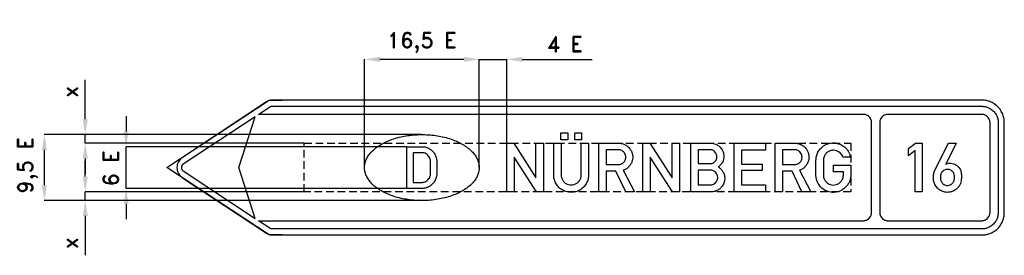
# Model space of a CAD drawing. Header units: millimetres. Extents: x -543 to 12818, y -320 to 1725.
# Tile 4 of 5: x 6671 to 9081, y -50 to 527. Entities that reach past the tile are written whole.
import ezdxf

# ---------------------------------------------------------------- set-up
doc = ezdxf.new("R2010")
doc.units = ezdxf.units.MM
doc.header["$LTSCALE"] = 5
doc.linetypes.add('ČÁRKOVANÁX2', pattern=[1.5, 1, -0.5])
doc.layers.add('Kóty', color=2, linetype='Continuous')
doc.layers.add('Značka', color=7, linetype='Continuous')
doc.styles.get("Standard").update_dxf_attribs({"font": 'romand.shx', "height": 37.5})
doc.dimstyles.get("Standard").update_dxf_attribs({"dimtxt": 37.5, "dimasz": 37.5, "dimexe": 0.18, "dimexo": 0.0625, "dimgap": 18.75, "dimtad": 1, "dimdec": 0, "dimzin": 0, "dimdsep": 46, "dimtxsty": 'Standard', "dimcen": 0.09, "dimadec": 0, "dimazin": 0, "dimtfac": 1, "dimtdec": 0, "dimtofl": 0, "dimtmove": 0, "dimatfit": 3, "dimfxl": 1, "dimtolj": 1, "dimtzin": 0, "dimarcsym": 0})

# ---------------------------------------------------------------- blocks, each defined once
blk = doc.blocks.new('*D12')
at = {"layer": 'Defpoints', "color": 0, "transparency": 16777216}
for p in [(7515.1, 429.9), (7515.1, 164.6), (7795.6, 165.7)]:
    blk.add_point(p, dxfattribs=at)
at = {"layer": 'Kóty', "color": 0, "lineweight": -2, "transparency": 16777216}
for p, q in [((7515.1, 164.6), (7515.1, 430.1)), ((7758.1, 429.9), (7552.6, 429.9)), ((7795.6, 165.7), (7795.6, 430.1))]:
    blk.add_line(p, q, dxfattribs=at)
at = {"layer": 'Kóty', "color": 0, "transparency": 16777216}
for points in [[(7552.6, 436.2), (7552.6, 423.7), (7515.1, 429.9)], [(7758.1, 436.2), (7758.1, 423.7), (7795.6, 429.9)]]:
    blk.add_solid(points, dxfattribs=at)
at = {"layer": 'Kóty', "color": 0, "transparency": 16777216, "insert": (7655.3, 471), "char_height": 37.5, "attachment_point": 5}
blk.add_mtext('\\A1;16,5 E', dxfattribs=at)
blk = doc.blocks.new('*D13')
at = {"layer": 'Defpoints', "color": 0, "transparency": 16777216}
for p in [(7863.6, 429.9), (7863.6, 224.4), (7795.6, 165.7)]:
    blk.add_point(p, dxfattribs=at)
at = {"layer": 'Kóty', "color": 0, "lineweight": -2, "transparency": 16777216}
for p, q in [((7758.1, 429.9), (7720.6, 429.9)), ((7795.6, 165.7), (7795.6, 430.1)), ((7863.6, 224.5), (7863.6, 430.1)), ((7901.1, 429.9), (8072.5, 429.9))]:
    blk.add_line(p, q, dxfattribs=at)
at = {"layer": 'Kóty', "color": 0, "transparency": 16777216}
for points in [[(7758.1, 436.2), (7758.1, 423.7), (7795.6, 429.9)], [(7901.1, 436.2), (7901.1, 423.7), (7863.6, 429.9)]]:
    blk.add_solid(points, dxfattribs=at)
at = {"layer": 'Kóty', "color": 0, "transparency": 16777216, "insert": (8005.5, 467.4), "char_height": 37.5, "attachment_point": 5}
blk.add_mtext('\\A1;4 E', dxfattribs=at)
blk = doc.blocks.new('*D15')
at = {"layer": 'Defpoints', "color": 0, "transparency": 16777216}
for p in [(6831.2, 245.8), (7654.5, 245.8), (7367.2, 224.5)]:
    blk.add_point(p, dxfattribs=at)
at = {"layer": 'Kóty', "color": 0, "lineweight": -2, "transparency": 16777216}
for p, q in [((6831.2, 283.3), (6831.2, 379.7)), ((7654.4, 245.8), (6831, 245.8)), ((7367.2, 224.5), (6831, 224.5)), ((6831.2, 187), (6831.2, 149.5))]:
    blk.add_line(p, q, dxfattribs=at)
at = {"layer": 'Kóty', "color": 0, "transparency": 16777216}
for points in [[(6825, 283.3), (6837.5, 283.3), (6831.2, 245.8)], [(6825, 187), (6837.5, 187), (6831.2, 224.5)]]:
    blk.add_solid(points, dxfattribs=at)
at = {"layer": 'Kóty', "color": 0, "transparency": 16777216, "insert": (6793.7, 350.2), "char_height": 37.5, "attachment_point": 5, "rotation": 90}
blk.add_mtext('\\A1;x', dxfattribs=at)
blk = doc.blocks.new('*D16')
at = {"layer": 'Defpoints', "color": 0, "transparency": 16777216}
for p in [(7367.2, 105.5), (6831.2, 84.2), (7656.2, 84.2)]:
    blk.add_point(p, dxfattribs=at)
at = {"layer": 'Kóty', "color": 0, "lineweight": -2, "transparency": 16777216}
for p, q in [((6831.2, 143), (6831.2, 180.5)), ((7367.2, 105.5), (6831, 105.5)), ((7656.1, 84.2), (6831, 84.2)), ((6831.2, 46.7), (6831.2, -49.7))]:
    blk.add_line(p, q, dxfattribs=at)
at = {"layer": 'Kóty', "color": 0, "transparency": 16777216}
for points in [[(6825, 143), (6837.5, 143), (6831.2, 105.5)], [(6825, 46.7), (6837.5, 46.7), (6831.2, 84.2)]]:
    blk.add_solid(points, dxfattribs=at)
at = {"layer": 'Kóty', "color": 0, "transparency": 16777216, "insert": (6793.7, -20.2), "char_height": 37.5, "attachment_point": 5, "rotation": 90}
blk.add_mtext('\\A1;x', dxfattribs=at)

msp = doc.modelspace()

# ---------------------------------------------------------------- linework, layer by layer
at = {"layer": 'Kóty'}
for p, q in [((6931.2, 291), (6931.2, 253.5)), ((7654.4, 245.8), (6731, 245.8)), ((6731.2, 121.7), (6731.2, 208.3)), ((7618.8, 216), (6931, 216)), ((7618.8, 114), (6931, 114)), ((7656.1, 84.2), (6731, 84.2)), ((6931.2, 76.5), (6931.2, 39))]:
    msp.add_line(p, q, dxfattribs=at)
for points in [[(7795.6, 429.9), (7863.6, 429.9)], [(6831.2, 224.5), (6831.2, 245.8)], [(6931.2, 114), (6931.2, 216)], [(6831.2, 84.2), (6831.2, 105.5)]]:
    msp.add_lwpolyline(points, dxfattribs=at)
for points in [[(6725, 208.3), (6737.5, 208.3), (6731.2, 245.8)], [(6925, 253.5), (6937.5, 253.5), (6931.2, 216)], [(6725, 121.7), (6737.5, 121.7), (6731.2, 84.2)], [(6925, 76.5), (6937.5, 76.5), (6931.2, 114)]]:
    msp.add_solid(points, dxfattribs=at)
at = {"layer": 'Značka', "color": 7}
msp.add_lwpolyline([(7313.5, 0), (7281.2, 0), (7031.2, 165), (7281.2, 330), (7313.5, 330)], dxfattribs=at)
at = {"layer": 'Značka', "color": 5}
for points in [[(9026.2, 330), (7288.7, 330), (7288, 330), (7287.3, 330, 0.031268), (7284.4, 329.6, 0.030313), (7281.5, 328.9, 0.031362), (7278.8, 328, 0.034699), (7276.2, 326.6), (7275.6, 326.3), (7275, 325.9), (7069.2, 190), (7068, 189.2, 0.010101), (7066.8, 188.3, 0.052604), (7062.6, 184.2, 0.05275), (7059.3, 179.2, 0.065591), (7056.5, 172.3, 0.065814), (7055.7, 165, 0.065502), (7056.6, 157.7, 0.063859), (7059.3, 150.8, 0.052742), (7062.5, 145.8, 0.057591), (7066.8, 141.7, 0.011511), (7068, 140.8), (7069.2, 140), (7275, 4.1), (7275.6, 3.7), (7276.2, 3.4, 0.031269), (7278.8, 2, 0.030301), (7281.5, 1.1, 0.031367), (7284.4, 0.4, 0.034687), (7287.3, 0, 0.006869), (7288, 0), (7288.7, 0), (9026.2, 0, 0.003579), (9029.1, 0.1, 0.010726), (9032, 0.3, 0.055717), (9043.2, 2.6, 0.056169), (9053.7, 7.4, 0.069696), (9065.2, 16, 0.068355), (9073.9, 27.5, 0.056427), (9078.7, 38, 0.061112), (9080.9, 49.3), (9081.1, 52.1), (9081.2, 55), (9081.2, 275), (9081.1, 277.9), (9080.9, 280.7, 0.055706), (9078.6, 292, 0.056172), (9073.9, 302.5, 0.069693), (9065.2, 313.9, 0.068359), (9053.7, 322.6, 0.056427), (9043.2, 327.5, 0.061119), (9032, 329.7, 0.012199), (9029.1, 329.9, 0.004065), (9026.2, 330)], [(7255.4, 35), (8736.2, 35, 0.003573), (8737.3, 35, 0.010723), (8738.3, 35.1, 0.055718), (8742.4, 35.9, 0.056162), (8746.2, 37.7, 0.069703), (8750.4, 40.8, 0.068337), (8753.5, 45, 0.056416), (8755.3, 48.8, 0.061086), (8756.1, 52.9), (8756.2, 54), (8756.2, 55), (8756.2, 275), (8756.2, 276), (8756.1, 277.1, 0.055698), (8755.3, 281.2, 0.056168), (8753.5, 285, 0.069682), (8750.4, 289.2, 0.068361), (8746.2, 292.3, 0.056434), (8742.4, 294.1, 0.061135), (8738.3, 294.9), (8737.3, 295), (8736.2, 295), (7255.4, 295), (7285.7, 315), (9026.2, 315), (9028.3, 314.9, -0.010716), (9030.4, 314.8, -0.055716), (9038.6, 313.1, -0.056162), (9046.2, 309.6, -0.069689), (9054.5, 303.3, -0.068362), (9060.9, 295, -0.056428), (9064.4, 287.4, -0.061101), (9066, 279.2), (9066.1, 277.1), (9066.2, 275), (9066.2, 55), (9066.1, 52.9), (9066, 50.8, -0.055727), (9064.3, 42.6, -0.056169), (9060.9, 35, -0.069703), (9054.6, 26.7, -0.068355), (9046.2, 20.4, -0.056428), (9038.6, 16.8, -0.061122), (9030.4, 15.2, -0.012207), (9028.3, 15.1, -0.004069), (9026.2, 15), (7285.7, 15), (7255.4, 35)], [(7247.1, 40.5), (7207.1, 165), (7247.1, 289.5), (7071.1, 173.3), (7070.7, 173.1), (7070.3, 172.8, 0.052603), (7068.9, 171.4, 0.052752), (7067.8, 169.7, 0.065593), (7066.9, 167.4, 0.065815), (7066.6, 165, 0.065502), (7066.9, 162.6, 0.063859), (7067.8, 160.3, 0.052746), (7068.9, 158.6, 0.05759), (7070.3, 157.2), (7070.7, 156.9), (7071.1, 156.7), (7247.1, 40.5)], [(9026.2, 35), (9027.3, 35, 0.01073), (9028.3, 35.1, 0.055718), (9032.4, 35.9, 0.056162), (9036.2, 37.7, 0.069703), (9040.4, 40.8, 0.068337), (9043.5, 45, 0.056416), (9045.3, 48.8, 0.061115), (9046.1, 52.9), (9046.2, 54), (9046.2, 55), (9046.2, 275), (9046.2, 276), (9046.1, 277.1, 0.055755), (9045.3, 281.2, 0.056142), (9043.5, 285, 0.069682), (9040.4, 289.2, 0.068361), (9036.2, 292.3, 0.056434), (9032.4, 294.1, 0.061135), (9028.3, 294.9), (9027.3, 295), (9026.2, 295), (8796.2, 295, 0.003593), (8795.2, 295, 0.010733), (8794.1, 294.9, 0.055722), (8790, 294.1, 0.056165), (8786.2, 292.3, 0.069677), (8782.1, 289.2, 0.068336), (8778.9, 285, 0.056415), (8777.1, 281.2, 0.061116), (8776.3, 277.1), (8776.3, 276), (8776.2, 275), (8776.2, 55), (8776.3, 54), (8776.3, 52.9, 0.055756), (8777.2, 48.8, 0.056143), (8778.9, 45, 0.069684), (8782.1, 40.8, 0.068361), (8786.2, 37.7, 0.056415), (8790, 35.9, 0.061116), (8794.1, 35.1), (8795.2, 35), (8796.2, 35), (9026.2, 35)], [(7795.6, 165), (7795.6, 164.5), (7795.6, 163.9, -0.055969), (7794.1, 153.2, -0.054553), (7790.3, 143.1, -0.055119), (7784, 132.7, -0.040734), (7775.9, 123.7, -0.036582), (7765.1, 114.7, -0.030192), (7753.2, 107.2, -0.028552), (7738.9, 100.1, -0.024054), (7723.8, 94.5, -0.022894), (7707, 89.9, -0.020836), (7689.8, 86.7, -0.02039), (7671.7, 84.8, -0.019769), (7653.5, 84.3, -0.019789), (7635.3, 85, -0.020537), (7617.2, 87.3, -0.021058), (7600.2, 90.7, -0.023362), (7583.6, 95.6, -0.024516), (7568.9, 101.4, -0.029025), (7554.9, 108.7, -0.03106), (7543.3, 116.3, -0.038721), (7533, 125.5, -0.041596), (7525.2, 134.7, -0.052824), (7519.4, 145.1, -0.054176), (7516, 155.4, -0.060285), (7515.1, 166.1, -0.060213), (7516.5, 176.8, -0.052883), (7520.3, 186.9, -0.051269), (7526.7, 197.3, -0.040285), (7534.8, 206.3, -0.03745), (7545.6, 215.3, -0.030196), (7557.5, 222.8, -0.028285), (7571.8, 229.9, -0.024042), (7586.8, 235.5, -0.022958), (7603.6, 240.1, -0.020838), (7620.8, 243.3, -0.020374), (7638.9, 245.2, -0.019769), (7657.2, 245.7, -0.019793), (7675.3, 245, -0.020541), (7693.4, 242.7, -0.021056), (7710.4, 239.3, -0.023359), (7727, 234.4, -0.024521), (7741.8, 228.6, -0.029019), (7755.8, 221.3, -0.031053), (7767.3, 213.7, -0.038815), (7777.7, 204.5, -0.041608), (7785.4, 195.3, -0.052247), (7791.3, 184.9, -0.051549), (7794.5, 175.1, -0.059799), (7795.6, 165)], [(7978.2, 224.5), (7996.4, 224.5), (7996.4, 145.9), (7996.4, 145.4), (7996.4, 144.8, 0.039544), (7997.1, 140.9, 0.043693), (7998.4, 137.1, 0.0795), (8002.3, 130.9, 0.080048), (8007.9, 126.2, 0.074671), (8014.1, 123.4, 0.071356), (8020.7, 122.5, 0.077187), (8028.1, 123.5, 0.082092), (8034.7, 126.7, 0.077986), (8039.9, 131.4, 0.072577), (8043.4, 137.4, 0.046181), (8044.7, 141.3, 0.054584), (8045.3, 145.4), (8045.3, 145.8), (8045.3, 146.2), (8045.3, 224.5), (8063.3, 224.5), (8063.3, 146), (8063.3, 145.3), (8063.3, 144.7, -0.04494), (8062.8, 139.6, -0.033037), (8061.4, 134.5, -0.057639), (8057.2, 125, -0.066497), (8050.9, 116.9, -0.064406), (8043.3, 110.8, -0.060335), (8034.4, 106.7, -0.061462), (8024.5, 104.6, -0.061737), (8014.4, 104.9, -0.080256), (8001.7, 108.7, -0.084186), (7990.9, 116.4, -0.072642), (7983.9, 125.2, -0.072798), (7979.8, 135.5, -0.029062), (7978.8, 140.2, -0.022439), (7978.3, 144.9), (7978.3, 145.4), (7978.2, 146), (7978.2, 224.5)], [(8088.6, 105.5), (8088.6, 224.5), (8138.6, 224.5), (8139.4, 224.5, -0.005461), (8140.1, 224.5, -0.052874), (8145.7, 223.7, -0.045259), (8151.1, 221.7, -0.068751), (8159, 217, -0.074106), (8165.3, 210.2, -0.062846), (8169, 203.5, -0.059672), (8171, 196, -0.055113), (8171.4, 188.8, -0.055175), (8170.3, 181.7, -0.062316), (8167.2, 174.1, -0.063033), (8162.4, 167.4, -0.052721), (8157.5, 162.9, -0.055188), (8151.7, 159.6), (8150.1, 158.9), (8148.5, 158.3), (8175.8, 105.5), (8154.4, 105.5), (8130.1, 156.5), (8106.7, 156.5), (8106.7, 105.5), (8088.6, 105.5)], [(8313.8, 105.5), (8313.8, 224.5), (8362.7, 224.5), (8363.9, 224.5, -0.006987), (8365.1, 224.4, -0.053519), (8371.8, 223.2, -0.058856), (8378.1, 220.6, -0.084106), (8386, 214.7, -0.084), (8391.4, 206.5, -0.052881), (8393.5, 200.8, -0.048076), (8394.4, 194.8, -0.047679), (8394.3, 188.6, -0.051684), (8392.9, 182.6, -0.057809), (8390.2, 176.4, -0.056931), (8386, 171), (8384.5, 169.5), (8382.8, 168), (8381.9, 167.3), (8381, 166.6), (8382.2, 165.8), (8383.5, 164.9, -0.045544), (8388.4, 160.3, -0.053975), (8392.3, 154.9, -0.077429), (8395.9, 146.3, -0.07634), (8396.7, 137.1, -0.084937), (8394.6, 126.8, -0.082719), (8389.2, 117.7, -0.067294), (8383.1, 111.8, -0.067551), (8375.8, 107.8, -0.045465), (8370.5, 106.1, -0.048768), (8365.2, 105.5, -0.007087), (8364.2, 105.5, -0.002355), (8363.1, 105.5), (8313.8, 105.5)], [(8520.1, 105.5), (8520.1, 224.5), (8570.1, 224.5), (8570.9, 224.5), (8571.6, 224.5, -0.052881), (8577.2, 223.7, -0.045265), (8582.6, 221.7, -0.068758), (8590.5, 217, -0.074106), (8596.8, 210.2, -0.062859), (8600.5, 203.5, -0.059657), (8602.5, 196, -0.055147), (8602.9, 188.8, -0.055159), (8601.8, 181.7, -0.062302), (8598.7, 174.1, -0.063057), (8593.9, 167.4, -0.052746), (8589, 162.9, -0.055206), (8583.2, 159.6), (8581.6, 158.9), (8580, 158.3), (8607.3, 105.5), (8585.9, 105.5), (8561.6, 156.5), (8538.2, 156.5), (8538.2, 105.5), (8520.1, 105.5)], [(8662.8, 171.2), (8705.2, 171.2), (8705.2, 145.8), (8705.2, 145.1), (8705.1, 144.4), (8704.8, 140.7), (8704.1, 137.1, -0.061026), (8701.4, 128.8, -0.056387), (8696.7, 121.3, -0.086318), (8686.3, 111.5, -0.088293), (8673.2, 105.8, -0.086644), (8659.5, 104.4, -0.086871), (8646.1, 107.7, -0.086161), (8634.4, 114.9, -0.08575), (8625.8, 125.7, -0.052908), (8622.3, 133.2, -0.052588), (8620.5, 141.2), (8620.3, 142.6), (8620.2, 144.1), (8620.2, 145.1), (8620.2, 146.2), (8620.2, 184), (8620.3, 185), (8620.4, 186), (8621, 190.6), (8622, 195.1, -0.072311), (8626.3, 205.1, -0.069893), (8633.3, 213.6, -0.058986), (8640.7, 219.3, -0.056764), (8649.1, 223.1, -0.046865), (8656.5, 224.9, -0.047835), (8664.1, 225.4, -0.071584), (8675.7, 223.4, -0.072454), (8686.2, 218.2, -0.056999), (8693.2, 212.6, -0.054732), (8698.8, 205.4, -0.045735), (8702.2, 199.1, -0.053716), (8704.2, 192.3), (8704.4, 191.3), (8704.6, 190.3), (8686, 190.3), (8685.4, 191.9), (8684.7, 193.5, 0.062043), (8681.4, 198.6, 0.066475), (8677, 202.8, 0.08022), (8670.6, 206.2, 0.079686), (8663.5, 207.4, 0.091447), (8655.1, 206.2, 0.09179), (8647.7, 202.2, 0.081885), (8642.5, 196.7, 0.079866), (8639.3, 189.9), (8638.6, 187.1), (8638.3, 184.1), (8638.3, 183.8), (8638.3, 183.5), (8638.3, 146), (8638.3, 145.5), (8638.3, 144.9), (8638.8, 141.7), (8639.8, 138.5, 0.062982), (8642.8, 132.7, 0.072911), (8647.2, 127.9, 0.074885), (8652.7, 124.4, 0.069553), (8659, 122.7, 0.075782), (8666.2, 122.5, 0.080339), (8673.1, 124.6, 0.077251), (8678.9, 128.4, 0.071063), (8683.4, 133.8, 0.055676), (8685.8, 138.5, 0.06368), (8687, 143.5), (8687.1, 144.7), (8687.2, 145.9), (8687.2, 154.3), (8662.8, 154.3), (8662.8, 171.2)], [(8963.4, 224.5), (8937.9, 173.6), (8939.3, 174.1), (8940.8, 174.5, -0.039137), (8945.5, 175.5, -0.045942), (8950.2, 175.6, -0.06613), (8956.7, 174.4, -0.062053), (8962.7, 171.6, -0.064464), (8968.2, 167.4, -0.067447), (8972.4, 162, -0.060655), (8974.9, 156.4, -0.062981), (8976, 150.5), (8976, 149.8), (8976.1, 149.1), (8976.1, 137.6), (8976, 136.8), (8976, 136, -0.057622), (8974.9, 129.3, -0.056095), (8972.4, 123, -0.065536), (8967.8, 116.2, -0.061124), (8961.7, 110.8, -0.069332), (8953.4, 106.4, -0.074505), (8944.2, 104.5, -0.086606), (8933.3, 105.5, -0.085333), (8923.4, 110, -0.080121), (8915.7, 116.9, -0.076175), (8910.4, 125.8, -0.044517), (8908.7, 130.9, -0.054971), (8908, 136.2), (8908, 136.9), (8908, 137.7), (8908, 145.6), (8908.1, 146.3), (8908.1, 146.9), (8908.5, 149.6), (8909, 152.3), (8909.8, 154.7), (8910.7, 157.1), (8911.1, 157.9), (8911.5, 158.7), (8944.2, 224.5), (8963.4, 224.5)], [(7618.8, 114), (7618.8, 216), (7656.6, 216, -0.002972), (7657.8, 216, -0.00887), (7659, 216, -0.074826), (7667.3, 214.3, -0.064093), (7675, 210.4, -0.052009), (7680.7, 206, -0.052247), (7685.3, 200.5, -0.046298), (7688.5, 194.9, -0.045151), (7690.7, 188.8, -0.019268), (7691.3, 186, -0.018592), (7691.7, 183.3), (7691.8, 182.7), (7691.8, 182.1), (7691.8, 148.9), (7691.8, 148.5), (7691.8, 148, -0.035126), (7691.4, 144.4, -0.027877), (7690.6, 140.9, -0.067007), (7686.6, 131.8, -0.074018), (7680.4, 124.1, -0.055404), (7674.6, 119.6, -0.049339), (7668.1, 116.4, -0.03515), (7663.3, 114.9, -0.041158), (7658.4, 114.1, -0.006184), (7657.4, 114.1, -0.002064), (7656.5, 114), (7618.8, 114)], [(7634.3, 201.4), (7634.3, 128.7), (7655.4, 128.7), (7656.1, 128.7, 0.009051), (7656.9, 128.7, 0.064935), (7661.2, 129.5, 0.055476), (7665.3, 131.2, 0.060188), (7669.4, 134.1, 0.064214), (7672.6, 137.9, 0.046771), (7674.5, 141.1, 0.042322), (7675.7, 144.6), (7676.1, 146.2), (7676.3, 147.9), (7676.3, 148.3), (7676.4, 148.8), (7676.4, 181.5), (7676.3, 182), (7676.3, 182.6, 0.038438), (7675.7, 185.7, 0.037914), (7674.6, 188.7, 0.064355), (7671.9, 193.3, 0.066859), (7668.1, 197.1, 0.069125), (7663.5, 199.9, 0.078389), (7658.4, 201.2, 0.012501), (7657.4, 201.3), (7656.3, 201.4), (7634.3, 201.4)], [(8106.7, 208.5), (8106.7, 172.4), (8135.9, 172.4), (8136.6, 172.4, 0.005998), (8137.3, 172.4, 0.040798), (8140.6, 173, 0.049426), (8143.8, 174, 0.110767), (8150, 178.6, 0.114766), (8153.7, 185.4, 0.085189), (8154.6, 190.7, 0.080084), (8153.7, 195.9, 0.084083), (8151, 201.1, 0.08125), (8146.8, 205.2, 0.067125), (8142.8, 207.5, 0.082127), (8138.5, 208.4), (8138, 208.4), (8137.4, 208.5), (8106.7, 208.5)], [(8331.9, 208.5), (8331.9, 174.6), (8360.4, 174.6, 0.005331), (8361.5, 174.6, 0.016039), (8362.6, 174.6, 0.091638), (8367.7, 176.1, 0.080742), (8372.1, 179.2, 0.081308), (8375.5, 183.4, 0.086089), (8377.3, 188.4, 0.087471), (8377.5, 193.9, 0.085816), (8375.8, 199.1, 0.081916), (8372.7, 203.4, 0.07864), (8368.5, 206.6, 0.046694), (8365.8, 207.8, 0.054015), (8363, 208.4), (8362.4, 208.5), (8361.8, 208.5), (8331.9, 208.5)], [(8538.2, 208.5), (8538.2, 172.4), (8567.4, 172.4), (8568.1, 172.4), (8568.8, 172.4, 0.040794), (8572.1, 173, 0.049412), (8575.3, 174, 0.110777), (8581.5, 178.6, 0.114751), (8585.2, 185.4, 0.085144), (8586.1, 190.7, 0.080061), (8585.2, 195.9, 0.084065), (8582.5, 201.1, 0.081221), (8578.3, 205.2, 0.067099), (8574.3, 207.5, 0.082116), (8570, 208.4), (8569.5, 208.4), (8568.9, 208.5), (8538.2, 208.5)], [(8331.9, 158.7), (8331.9, 122.6), (8360.5, 122.6, 0.003628), (8361.6, 122.7, 0.010874), (8362.7, 122.7, 0.058725), (8366.9, 123.5, 0.063111), (8370.9, 125.3, 0.08408), (8375.3, 128.9, 0.085703), (8378.3, 133.8, 0.082236), (8379.6, 139.1, 0.080998), (8379.2, 144.5, 0.088838), (8376.9, 150.2, 0.084251), (8372.8, 154.8, 0.065609), (8369.1, 157.2, 0.080398), (8364.9, 158.5, 0.018364), (8363.7, 158.6), (8362.5, 158.7), (8331.9, 158.7)], [(8925, 144.7), (8925, 137.6), (8925.1, 137), (8925.1, 136.5, 0.046122), (8926.1, 132.5, 0.065887), (8927.9, 128.9, 0.065644), (8930.3, 126, 0.058939), (8933.3, 123.8, 0.067225), (8937.4, 122, 0.069363), (8941.7, 121.4, 0.072185), (8946.4, 122, 0.06872), (8950.7, 123.8, 0.044885), (8953.1, 125.5, 0.047796), (8955.2, 127.6, 0.063442), (8957.3, 130.8, 0.06564), (8958.6, 134.5), (8958.8, 136.1), (8959, 137.6), (8959, 144.5), (8958.9, 145.4), (8958.8, 146.2), (8958, 149.6, 0.055517), (8956.5, 152.7, 0.074992), (8953.6, 156.3, 0.07236), (8949.7, 158.9, 0.04408), (8947.2, 160, 0.043723), (8944.4, 160.6), (8943.2, 160.7, 0.017927), (8942, 160.7, 0.057591), (8938.1, 160.3, 0.060864), (8934.4, 159, 0.069273), (8930.8, 156.6, 0.070563), (8927.9, 153.3, 0.064046), (8926, 149.7, 0.060753), (8925.1, 145.8), (8925, 145.2), (8925, 144.7)]]:
    msp.add_lwpolyline(points, format="xyb", dxfattribs=at)
for points in [[(7995.3, 233.1), (7995.3, 250.1), (8012.4, 250.1), (8012.4, 233.1), (7995.3, 233.1)], [(8029.4, 233.1), (8029.4, 250.1), (8046.5, 250.1), (8046.5, 233.1), (8029.4, 233.1)], [(7863.6, 105.5), (7863.6, 224.5), (7880.7, 224.5), (7934.7, 139.6), (7934.7, 224.5), (7952.9, 224.5), (7952.8, 105.5), (7935.7, 105.5), (7881.6, 190.3), (7881.6, 105.5), (7863.6, 105.5)], [(8196.6, 105.5), (8196.6, 224.5), (8213.7, 224.5), (8267.8, 139.6), (8267.8, 224.5), (8286, 224.5), (8285.9, 105.5), (8268.8, 105.5), (8214.6, 190.3), (8214.6, 105.5), (8196.6, 105.5)], [(8420, 105.5), (8420, 224.5), (8496.8, 224.5), (8496.8, 207.3), (8438, 207.3), (8438, 173.4), (8488.1, 173.4), (8488.1, 157.5), (8438, 157.5), (8438, 122.4), (8496.6, 122.4), (8496.6, 105.5), (8420, 105.5)], [(8863.3, 105.5), (8863.3, 206.4), (8846.4, 193.7), (8846.4, 211.8), (8863.5, 224.5), (8880.2, 224.5), (8880.2, 105.5), (8863.3, 105.5)]]:
    msp.add_lwpolyline(points, dxfattribs=at)
at = {"layer": 'Značka', "color": 6, "linetype": 'ČÁRKOVANÁX2', "ltscale": 3.75}
msp.add_lwpolyline([(7367.2, 105.5), (7367.2, 224.5), (8705.2, 224.5), (8705.2, 105.5), (7367.2, 105.5)], dxfattribs=at)

# ---------------------------------------------------------------- texts
at = {"layer": 'Kóty', "char_height": 37.5, "attachment_point": 5, "rotation": 90}
for s, insert in [('\\A1;9,5 E', (6690.2, 170.5)), ('\\A1;6 E', (6893.7, 163.2))]:
    msp.add_mtext(s, dxfattribs=dict(at, insert=insert))

# ---------------------------------------------------------------- dimensions: what is measured, and where the dimension line sits
at = {"layer": 'Kóty'}
for base, p2, text, picture, middle in [((7515.1, 429.9), (7515.1, 164.6), '16,5 E', '*D12', (7655.3, 471)), ((7863.6, 429.9), (7863.6, 224.4), '4 E', '*D13', (8005.5, 467.4))]:
    dim = msp.add_linear_dim(base=base, p1=(7795.6, 165.7), p2=p2, text=text, dimstyle='Standard', dxfattribs=at)
    dim.commit()
    dim.dimension.update_dxf_attribs({"geometry": picture, "text_midpoint": middle})
for base, p1, p2, picture, middle in [((6831.2, 245.8), (7367.2, 224.5), (7654.5, 245.8), '*D15', (6793.7, 350.2)), ((6831.2, 84.2), (7367.2, 105.5), (7656.2, 84.2), '*D16', (6793.7, -20.2))]:
    dim = msp.add_linear_dim(base=base, p1=p1, p2=p2, angle=90, text='x', dimstyle='Standard', dxfattribs=at)
    dim.commit()
    dim.dimension.update_dxf_attribs({"geometry": picture, "text_midpoint": middle})

doc.saveas('drawing.dxf')
